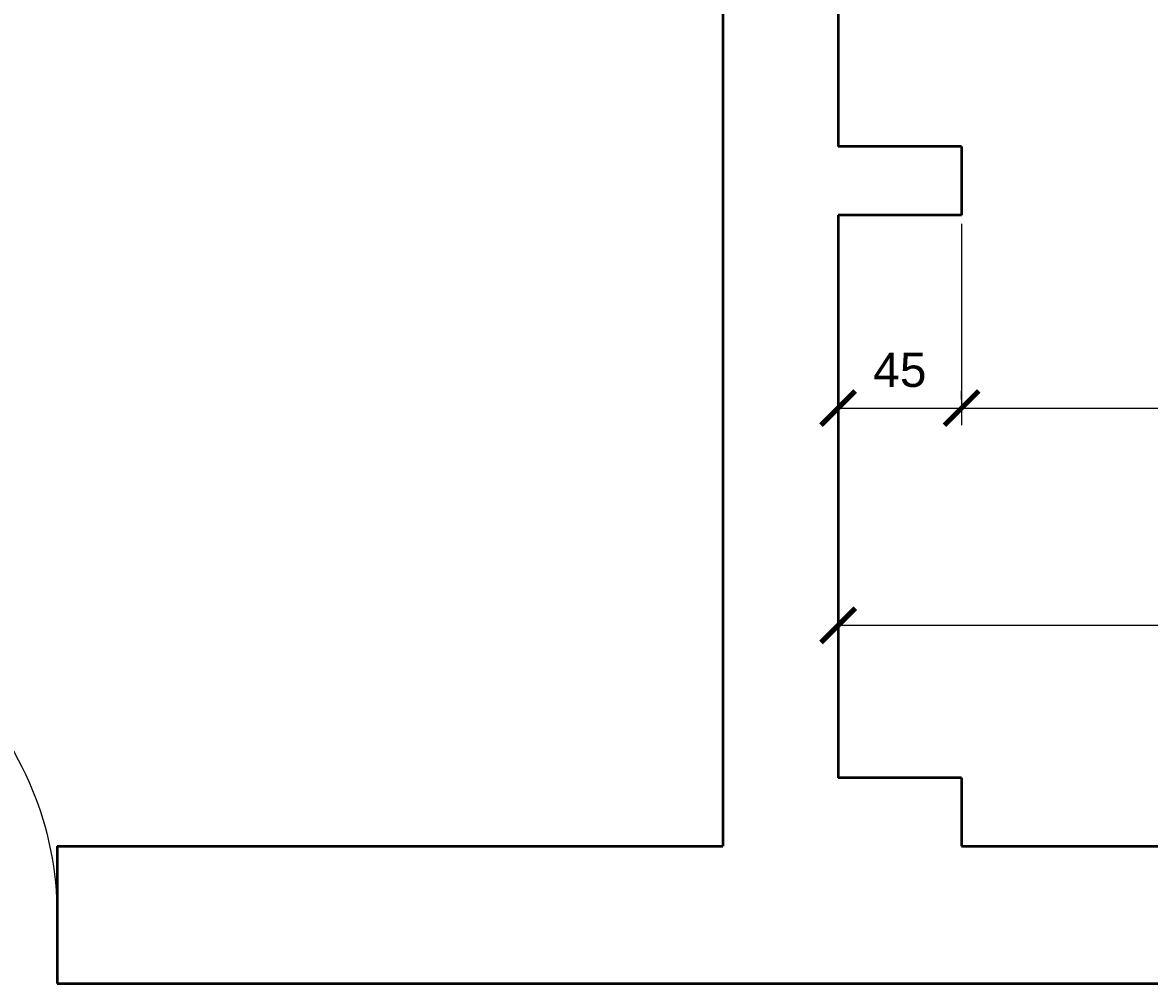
# Model space of a CAD drawing. Header units: metres. Extents: x 158874 to 185002, y -166493 to -154354.
# Tile 46 of 95: x 178394 to 178805, y -156184 to -155834. Entities that reach past the tile are written whole.
import ezdxf

# ---------------------------------------------------------------- set-up
doc = ezdxf.new("R2010")
doc.units = ezdxf.units.M
for name, color, linetype, lineweight in [('2 (średnia)', 1, 'Continuous', 25), ('gruba50', 7, 'Continuous', 50), ('wymiarowanie9', 1, 'Continuous', 9)]:
    doc.layers.add(name, color=color, linetype=linetype, lineweight=lineweight)
doc.styles.add('Opisowy', font='arial.ttf')
doc.dimstyles.new('Kopia Opisowy', dxfattribs={"dimscale": 0, "dimtxt": 2.5, "dimasz": 2.5, "dimexe": 1.25, "dimexo": 0.625, "dimgap": 1.5, "dimtad": 1, "dimdec": 0, "dimtxsty": 'Opisowy', "dimblk": 'ARCHTICK', "dimcen": 2.5, "dimadec": 0, "dimazin": 0, "dimtfac": 1, "dimtdec": 0, "dimtmove": 0, "dimatfit": 3, "dimldrblk": 'NONE', "dimfxl": 1, "dimarcsym": 0})

# ---------------------------------------------------------------- blocks, each defined once
blk = doc.blocks.new('*U352')
at = {"color": 0, "linetype": 'ByBlock', "ltscale": 10}
blk.add_lwpolyline([(-1500, 0), (-1500, 1500, -0.414214), (0, 0)], format="xyb", dxfattribs=at)
blk = doc.blocks.new('_ArchTick')
at = {"color": 0, "linetype": 'ByBlock', "const_width": 0.15}
blk.add_lwpolyline([(-0.5, -0.5), (0.5, 0.5)], dxfattribs=at)
blk = doc.blocks.new('*D365')
at = {"layer": 'Defpoints', "color": 0, "ltscale": 0.2, "transparency": 16777216}
for p in [(178691.32, -156053.72), (178691.32, -156053.72), (179275.32, -156053.72)]:
    blk.add_point(p, dxfattribs=at)
at = {"layer": 'wymiarowanie9', "color": 0, "lineweight": -2, "ltscale": 0.2, "transparency": 16777216}
for p, q in [((178691.32, -156050.6), (178691.32, -156047.47)), ((179275.32, -156053.72), (178691.32, -156053.72)), ((179275.32, -156056.85), (179275.32, -156059.97))]:
    blk.add_line(p, q, dxfattribs=at)
at = {"layer": 'wymiarowanie9', "color": 0, "lineweight": -2, "ltscale": 0.2, "transparency": 16777216, "xscale": 12.5, "yscale": 12.5, "zscale": 12.5, "rotation": 180}
blk.add_blockref('_ArchTick', (178691.32, -156053.72), dxfattribs=at)
at = {"layer": 'wymiarowanie9', "color": 0, "lineweight": -2, "ltscale": 0.2, "transparency": 16777216, "xscale": 12.5, "yscale": 12.5, "zscale": 12.5}
blk.add_blockref('_ArchTick', (179275.32, -156053.72), dxfattribs=at)
at = {"layer": 'wymiarowanie9', "color": 0, "ltscale": 0.2, "transparency": 16777216, "insert": (178983.32, -156039.84), "char_height": 12.5, "attachment_point": 5, "style": 'Opisowy'}
blk.add_mtext('584', dxfattribs=at)
blk = doc.blocks.new('_None')
blk = doc.blocks.new('*D371')
at = {"layer": 'Defpoints', "color": 0, "ltscale": 0.2, "transparency": 16777216}
for p in [(178736.32, -155904.22), (178736.32, -155974.52), (178691.32, -156006.72)]:
    blk.add_point(p, dxfattribs=at)
at = {"layer": 'wymiarowanie9', "color": 0, "lineweight": -2, "ltscale": 0.2, "transparency": 16777216}
for p, q in [((178736.32, -155907.35), (178736.32, -155980.77)), ((178691.32, -156003.6), (178691.32, -155968.27)), ((178691.32, -155974.52), (178736.32, -155974.52))]:
    blk.add_line(p, q, dxfattribs=at)
at = {"layer": 'wymiarowanie9', "color": 0, "lineweight": -2, "ltscale": 0.2, "transparency": 16777216, "xscale": 12.5, "yscale": 12.5, "zscale": 12.5, "rotation": 180}
blk.add_blockref('_ArchTick', (178691.32, -155974.52), dxfattribs=at)
at = {"layer": 'wymiarowanie9', "color": 0, "lineweight": -2, "ltscale": 0.2, "transparency": 16777216, "xscale": 12.5, "yscale": 12.5, "zscale": 12.5}
blk.add_blockref('_ArchTick', (178736.32, -155974.52), dxfattribs=at)
at = {"layer": 'wymiarowanie9', "color": 0, "ltscale": 0.2, "transparency": 16777216, "insert": (178713.82, -155960.66), "char_height": 12.5, "attachment_point": 5, "style": 'Opisowy'}
blk.add_mtext('45', dxfattribs=at)
blk = doc.blocks.new('*D372')
at = {"layer": 'Defpoints', "color": 0, "ltscale": 0.2, "transparency": 16777216}
for p in [(178736.32, -155974.52), (179275.32, -155974.52), (179275.32, -155974.52)]:
    blk.add_point(p, dxfattribs=at)
at = {"layer": 'wymiarowanie9', "color": 0, "lineweight": -2, "ltscale": 0.2, "transparency": 16777216}
for p, q in [((178736.32, -155971.39), (178736.32, -155968.27)), ((179275.32, -155971.39), (179275.32, -155968.27)), ((178736.32, -155974.52), (179275.32, -155974.52))]:
    blk.add_line(p, q, dxfattribs=at)
at = {"layer": 'wymiarowanie9', "color": 0, "lineweight": -2, "ltscale": 0.2, "transparency": 16777216, "xscale": 12.5, "yscale": 12.5, "zscale": 12.5, "rotation": 180}
blk.add_blockref('_ArchTick', (178736.32, -155974.52), dxfattribs=at)
at = {"layer": 'wymiarowanie9', "color": 0, "lineweight": -2, "ltscale": 0.2, "transparency": 16777216, "xscale": 12.5, "yscale": 12.5, "zscale": 12.5}
blk.add_blockref('_ArchTick', (179275.32, -155974.52), dxfattribs=at)
at = {"layer": 'wymiarowanie9', "color": 0, "ltscale": 0.2, "transparency": 16777216, "insert": (179005.82, -155960.63), "char_height": 12.5, "attachment_point": 5, "style": 'Opisowy'}
blk.add_mtext('539', dxfattribs=at)

msp = doc.modelspace()

# ---------------------------------------------------------------- linework, layer by layer
at = {"layer": 'gruba50', "ltscale": 0.2}
for p, q in [((178649.32, -155626.22), (178649.32, -156134.22)), ((178691.32, -155670.22), (178691.32, -155879.22)), ((178736.32, -155879.22), (178691.32, -155879.22)), ((178736.32, -155879.22), (178736.32, -155904.22)), ((178691.32, -155904.22), (178691.32, -156109.22)), ((178736.32, -155904.22), (178691.32, -155904.22)), ((178736.32, -156109.22), (178691.32, -156109.22)), ((178736.32, -156109.22), (178736.32, -156134.22)), ((178406.76, -156134.22), (178649.32, -156134.22)), ((178406.76, -156134.22), (178406.76, -156184.22)), ((178736.32, -156134.22), (178833.43, -156134.22)), ((178406.76, -156184.22), (178833.43, -156184.22))]:
    msp.add_line(p, q, dxfattribs=at)

# ---------------------------------------------------------------- block references
at = {"layer": '2 (średnia)', "xscale": 0.08, "yscale": 0.08, "zscale": 0.08}
msp.add_blockref('*U352', (178406.76, -156159.22), dxfattribs=at)

# ---------------------------------------------------------------- dimensions: what is measured, and where the dimension line sits
at = {"layer": 'wymiarowanie9', "ltscale": 0.2}
for base, p1, p2, picture, middle in [((178736.32, -155974.52), (178691.32, -156006.72), (178736.32, -155904.22), '*D371', (178713.82, -155960.66)), ((179275.32, -155974.52), (178736.32, -155974.52), (179275.32, -155974.52), '*D372', (179005.82, -155960.63)), ((178691.32, -156053.72), (179275.32, -156053.72), (178691.32, -156053.72), '*D365', (178983.32, -156039.84))]:
    dim = msp.add_linear_dim(base=base, p1=p1, p2=p2, dimstyle='Kopia Opisowy', dxfattribs=at)
    dim.commit()
    dim.dimension.update_dxf_attribs({"geometry": picture, "text_midpoint": middle})

doc.saveas('drawing.dxf')
